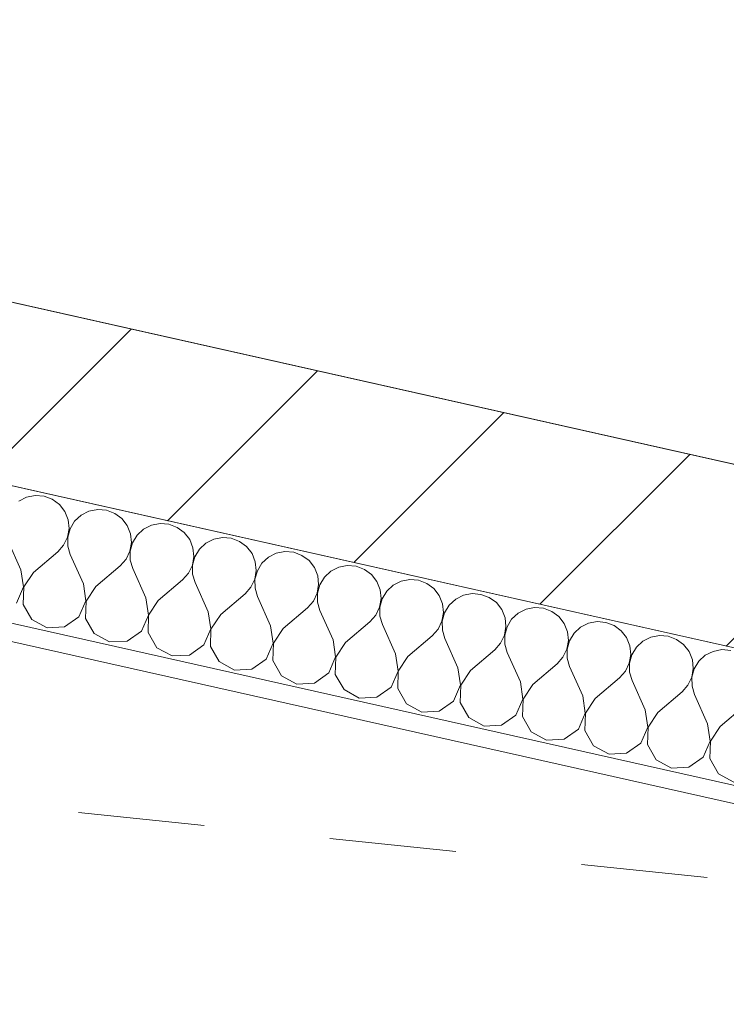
# Model space of a CAD drawing. Header units: millimetres. Extents: x -7218036 to -6934485, y 6013857 to 6210136.
# Tile 36 of 214: x -7180967 to -7180178, y 6150663 to 6151764. Entities that reach past the tile are written whole.
import ezdxf

# ---------------------------------------------------------------- set-up
doc = ezdxf.new("R2010")
doc.units = ezdxf.units.MM
doc.header["$MEASUREMENT"] = 0
doc.linetypes.add('короткая штриховая', pattern=[282.222222, 141.111111, -141.111111])
for name, color, linetype in [('S - автостоянка.АР', 7, 'Continuous'), ('АР-Стены_внешние_.АР', 7, 'Continuous'), ('АР-Чертеж-Оси_Осевые размеры.АР', 7, 'Continuous'), ('АР-Чертеж-Размеры.АР', 7, 'Continuous')]:
    doc.layers.add(name, color=color, linetype=linetype)
for name, color, linetype, lineweight in [('АР-вертикальная связь - Лифт.АР_Ном._пера__120', 7, 'Continuous', 0), ('АР-Стены_внешние_.АР_Ном._пера__1', 7, 'Continuous', 30), ('АР-Чертеж-Оси_Осевые размеры.АР_Ном._пера__1', 7, 'Continuous', 0), ('АР-Чертеж-Размеры.АР_Ном._пера__1', 7, 'Continuous', 0)]:
    doc.layers.add(name, color=color, linetype=linetype, lineweight=lineweight)
doc.styles.add('РЎР“Р•РќР•Р\xa0Р\x98Р\xa0_РЎРўР\x98Р›Р¬_1', font='GOTHIC.TTF')
doc.styles.add('РЎР“Р•РќР•Р\xa0Р\x98Р\xa0_РЎРўР\x98Р›Р¬_4', font='GOST_Common.ttf')
doc.dimstyles.new('СГЕНЕРИР_СТИЛЬ__1', dxfattribs={"dimtxt": 400, "dimasz": 332.5, "dimexe": 0.18, "dimexo": 0.0625, "dimgap": 0, "dimtad": 1, "dimdec": 0, "dimzin": 0, "dimdsep": 46, "dimtxsty": 'РЎР“Р•РќР•Р\xa0Р\x98Р\xa0_РЎРўР\x98Р›Р¬_1', "dimblk": 'ARROWHEAD_6', "dimblk1": 'ARROWHEAD_6', "dimblk2": 'ARROWHEAD_6', "dimcen": 0.09, "dimse1": 1, "dimse2": 1, "dimclrd": 7, "dimclre": 7, "dimclrt": 7, "dimazin": 0, "dimtfac": 1, "dimtdec": 4, "dimtmove": 0, "dimatfit": 3, "dimfxl": 1, "dimtolj": 1, "dimtzin": 0, "dimarcsym": 0})
doc.dimstyles.new('СГЕНЕРИР_СТИЛЬ__13', dxfattribs={"dimtxt": 300, "dimasz": 237.5, "dimexe": 0.18, "dimexo": 300000, "dimgap": 0, "dimtad": 1, "dimdec": 0, "dimzin": 0, "dimdsep": 46, "dimtxsty": 'РЎР“Р•РќР•Р\xa0Р\x98Р\xa0_РЎРўР\x98Р›Р¬_4', "dimblk": 'ARROWHEAD_6', "dimblk1": 'ARROWHEAD_6', "dimblk2": 'ARROWHEAD_6', "dimcen": 0.09, "dimclrd": 7, "dimclre": 7, "dimclrt": 7, "dimazin": 0, "dimtfac": 1, "dimtdec": 4, "dimtmove": 0, "dimatfit": 3, "dimfxl": 1, "dimtolj": 1, "dimtzin": 0, "dimarcsym": 0})
doc.dimstyles.new('СГЕНЕРИР_СТИЛЬ__4', dxfattribs={"dimtxt": 150, "dimasz": 237.5, "dimexe": 0.18, "dimexo": 0.0625, "dimgap": 0, "dimtad": 1, "dimdec": 0, "dimzin": 0, "dimdsep": 46, "dimtxsty": 'РЎР“Р•РќР•Р\xa0Р\x98Р\xa0_РЎРўР\x98Р›Р¬_4', "dimblk": 'ARROWHEAD_6', "dimblk1": 'ARROWHEAD_6', "dimblk2": 'ARROWHEAD_6', "dimcen": 0.09, "dimse1": 1, "dimse2": 1, "dimclrd": 7, "dimclre": 7, "dimclrt": 7, "dimazin": 0, "dimtfac": 1, "dimtdec": 4, "dimtmove": 0, "dimatfit": 3, "dimfxl": 1, "dimtolj": 1, "dimtzin": 0, "dimarcsym": 0})

# ---------------------------------------------------------------- blocks, each defined once
blk = doc.blocks.new('Стена_80_6', base_point=(-7179239.7, 6150955.5))
at = {"layer": 'АР-Стены_внешние_.АР', "linetype": 'Continuous', "lineweight": 0, "true_color": 0x000000}
h = blk.add_hatch(dxfattribs=at)
h.set_pattern_fill('БЛОКИ_БЕТОННЫЕ_ЭФФЕКТИВН_7F', color=18, style=0, pattern_type=2)
h.set_pattern_definition([(45, (-6566190.34, 6562677.8), (-127.279217, 127.279217), [])])
h.paths.add_polyline_path([(-7179217.8, 6151053.1), (-7182288.9, 6151742.9), (-7182332.7, 6151547.7), (-7179261.7, 6150858)])
at = {"layer": 'АР-Стены_внешние_.АР_Ном._пера__1', "color": 7, "linetype": 'Continuous', "lineweight": 15, "flags": 128}
for points in [[(-7179217.8, 6151053.1), (-7182288.9, 6151742.9)], [(-7182332.7, 6151547.7), (-7179261.7, 6150858)]]:
    blk.add_lwpolyline(points, dxfattribs=at)
blk = doc.blocks.new('*X503', base_point=(-6566190.3, 6562677.8))
at = {"layer": 'АР-Стены_внешние_.АР_Ном._пера__1', "color": 7, "linetype": 'Continuous', "lineweight": 0}
for p, q in [((-7180949.6, 6151232), (-7180959.3, 6151230.1)), ((-7180939.8, 6151231.2), (-7180949.6, 6151232)), ((-7180959.3, 6151230.1), (-7180968.1, 6151225.7)), ((-7180930.6, 6151227.8), (-7180939.8, 6151231.2)), ((-7180922.6, 6151221.9), (-7180930.6, 6151227.8)), ((-7180916.6, 6151214.1), (-7180922.6, 6151221.9)), ((-7180913, 6151205), (-7180916.6, 6151214.1)), ((-7180898.4, 6151210), (-7180905.6, 6151203.3)), ((-7180889.6, 6151214.5), (-7180898.4, 6151210)), ((-7180879.9, 6151216.4), (-7180889.6, 6151214.5)), ((-7180870.1, 6151215.6), (-7180879.9, 6151216.4)), ((-7180860.9, 6151212.1), (-7180870.1, 6151215.6)), ((-7180853, 6151206.2), (-7180860.9, 6151212.1)), ((-7180911.9, 6151195.2), (-7180913, 6151205)), ((-7180905.6, 6151203.3), (-7180910.7, 6151194.9)), ((-7180846.9, 6151198.4), (-7180853, 6151206.2)), ((-7180843.3, 6151189.3), (-7180846.9, 6151198.4)), ((-7180819.9, 6151198.8), (-7180828.7, 6151194.3)), ((-7180810.2, 6151200.7), (-7180819.9, 6151198.8)), ((-7180800.4, 6151199.9), (-7180810.2, 6151200.7)), ((-7180791.2, 6151196.4), (-7180800.4, 6151199.9)), ((-7180913.6, 6151185.4), (-7180911.9, 6151195.2)), ((-7180910.7, 6151194.9), (-7180913.3, 6151185.4)), ((-7180842.2, 6151179.5), (-7180843.3, 6151189.3)), ((-7180835.9, 6151187.6), (-7180841, 6151179.2)), ((-7180828.7, 6151194.3), (-7180835.9, 6151187.6)), ((-7180783.3, 6151190.6), (-7180791.2, 6151196.4)), ((-7180777.2, 6151182.8), (-7180783.3, 6151190.6)), ((-7180965.6, 6151149.1), (-7180980.2, 6151181.7)), ((-7180924.4, 6151169.2), (-7180917.9, 6151176.6)), ((-7180917.9, 6151176.6), (-7180913.6, 6151185.4)), ((-7180913.3, 6151185.4), (-7180913.3, 6151175.5)), ((-7180843.9, 6151169.8), (-7180842.2, 6151179.5)), ((-7180841, 6151179.2), (-7180843.6, 6151169.7)), ((-7180773.6, 6151173.6), (-7180777.2, 6151182.8)), ((-7180759, 6151178.7), (-7180766.2, 6151172)), ((-7180750.2, 6151183.2), (-7180759, 6151178.7)), ((-7180740.5, 6151185.1), (-7180750.2, 6151183.2)), ((-7180730.7, 6151184.3), (-7180740.5, 6151185.1)), ((-7180721.5, 6151180.8), (-7180730.7, 6151184.3)), ((-7180713.6, 6151174.9), (-7180721.5, 6151180.8)), ((-7180951.6, 6151146), (-7180924.4, 6151169.2)), ((-7180913.3, 6151175.5), (-7180910.5, 6151166.1)), ((-7180895.9, 6151133.5), (-7180910.5, 6151166.1)), ((-7180848.2, 6151160.9), (-7180843.9, 6151169.8)), ((-7180843.6, 6151169.7), (-7180843.6, 6151159.9)), ((-7180772.5, 6151163.8), (-7180773.6, 6151173.6)), ((-7180766.2, 6151172), (-7180771.3, 6151163.6)), ((-7180707.5, 6151167.1), (-7180713.6, 6151174.9)), ((-7180703.9, 6151158), (-7180707.5, 6151167.1)), ((-7180680.5, 6151167.5), (-7180689.3, 6151163)), ((-7180670.9, 6151169.4), (-7180680.5, 6151167.5)), ((-7180661, 6151168.6), (-7180670.9, 6151169.4)), ((-7180651.8, 6151165.1), (-7180661, 6151168.6)), ((-7180854.8, 6151153.5), (-7180848.2, 6151160.9)), ((-7180843.6, 6151159.9), (-7180840.8, 6151150.4)), ((-7180774.2, 6151154.1), (-7180772.5, 6151163.8)), ((-7180771.3, 6151163.6), (-7180774, 6151154.1)), ((-7180702.9, 6151148.2), (-7180703.9, 6151158)), ((-7180696.5, 6151156.3), (-7180701.6, 6151147.9)), ((-7180689.3, 6151163), (-7180696.5, 6151156.3)), ((-7180643.9, 6151159.3), (-7180651.8, 6151165.1)), ((-7180637.9, 6151151.5), (-7180643.9, 6151159.3)), ((-7180962.7, 6151129.8), (-7180965.6, 6151149.1)), ((-7180951.6, 6151146), (-7180962.4, 6151129.8)), ((-7180881.9, 6151130.4), (-7180854.8, 6151153.5)), ((-7180826.2, 6151117.8), (-7180840.8, 6151150.4)), ((-7180785.1, 6151137.9), (-7180778.5, 6151145.3)), ((-7180778.5, 6151145.3), (-7180774.2, 6151154.1)), ((-7180774, 6151154.1), (-7180773.9, 6151144.2)), ((-7180773.9, 6151144.2), (-7180771.1, 6151134.8)), ((-7180704.5, 6151138.5), (-7180702.9, 6151148.2)), ((-7180701.6, 6151147.9), (-7180704.3, 6151138.4)), ((-7180634.2, 6151142.3), (-7180637.9, 6151151.5)), ((-7180619.6, 6151147.4), (-7180626.8, 6151140.7)), ((-7180610.8, 6151151.9), (-7180619.6, 6151147.4)), ((-7180601.2, 6151153.8), (-7180610.8, 6151151.9)), ((-7180591.3, 6151153), (-7180601.2, 6151153.8)), ((-7180582.1, 6151149.5), (-7180591.3, 6151153)), ((-7180574.2, 6151143.6), (-7180582.1, 6151149.5)), ((-7180568.2, 6151135.8), (-7180574.2, 6151143.6)), ((-7180893, 6151114.2), (-7180895.9, 6151133.5)), ((-7180812.2, 6151114.7), (-7180785.1, 6151137.9)), ((-7180756.5, 6151102.2), (-7180771.1, 6151134.8)), ((-7180708.8, 6151129.6), (-7180704.5, 6151138.5)), ((-7180704.3, 6151138.4), (-7180704.2, 6151128.6)), ((-7180634.9, 6151122.8), (-7180633.2, 6151132.5)), ((-7180633.2, 6151132.5), (-7180634.2, 6151142.3)), ((-7180626.8, 6151140.7), (-7180631.9, 6151132.3)), ((-7180564.5, 6151126.7), (-7180568.2, 6151135.8)), ((-7180541.1, 6151136.2), (-7180549.9, 6151131.7)), ((-7180531.5, 6151138.1), (-7180541.1, 6151136.2)), ((-7180521.6, 6151137.3), (-7180531.5, 6151138.1)), ((-7180512.4, 6151133.8), (-7180521.6, 6151137.3)), ((-7180504.5, 6151128), (-7180512.4, 6151133.8)), ((-7180970.5, 6151111.9), (-7180962.7, 6151129.8)), ((-7180962.4, 6151129.8), (-7180963.1, 6151110.3)), ((-7180881.9, 6151130.4), (-7180892.7, 6151114.1)), ((-7180742.5, 6151099.1), (-7180715.4, 6151122.2)), ((-7180715.4, 6151122.2), (-7180708.8, 6151129.6)), ((-7180704.2, 6151128.6), (-7180701.4, 6151119.1)), ((-7180639.1, 6151114), (-7180634.9, 6151122.8)), ((-7180631.9, 6151132.3), (-7180634.6, 6151122.8)), ((-7180634.6, 6151122.8), (-7180634.5, 6151112.9)), ((-7180563.5, 6151116.9), (-7180564.5, 6151126.7)), ((-7180557.1, 6151125), (-7180562.3, 6151116.6)), ((-7180549.9, 6151131.7), (-7180557.1, 6151125)), ((-7180498.5, 6151120.2), (-7180504.5, 6151128)), ((-7180461.8, 6151122.5), (-7180471.4, 6151120.6)), ((-7180452, 6151121.6), (-7180461.8, 6151122.5)), ((-7180442.7, 6151118.2), (-7180452, 6151121.6)), ((-7180900.8, 6151096.3), (-7180893, 6151114.2)), ((-7180892.7, 6151114.1), (-7180893.4, 6151094.6)), ((-7180823.3, 6151098.5), (-7180826.2, 6151117.8)), ((-7180812.2, 6151114.7), (-7180823.1, 6151098.5)), ((-7180686.8, 6151086.5), (-7180701.4, 6151119.1)), ((-7180645.7, 6151106.6), (-7180639.1, 6151114)), ((-7180634.5, 6151112.9), (-7180631.7, 6151103.5)), ((-7180565.2, 6151107.2), (-7180563.5, 6151116.9)), ((-7180562.3, 6151116.6), (-7180564.9, 6151107.1)), ((-7180494.8, 6151111), (-7180498.5, 6151120.2)), ((-7180493.8, 6151101.2), (-7180494.8, 6151111)), ((-7180480.2, 6151116.1), (-7180487.4, 6151109.4)), ((-7180471.4, 6151120.6), (-7180480.2, 6151116.1)), ((-7180434.8, 6151112.3), (-7180442.7, 6151118.2)), ((-7180428.8, 6151104.5), (-7180434.8, 6151112.3)), ((-7180963.1, 6151110.3), (-7180953.4, 6151093.3)), ((-7180753.6, 6151082.9), (-7180756.5, 6151102.2)), ((-7180672.8, 6151083.4), (-7180645.7, 6151106.6)), ((-7180617.1, 6151070.9), (-7180631.7, 6151103.5)), ((-7180569.4, 6151098.3), (-7180565.2, 6151107.2)), ((-7180564.9, 6151107.1), (-7180564.8, 6151097.3)), ((-7180495.5, 6151091.5), (-7180493.8, 6151101.2)), ((-7180492.6, 6151101), (-7180495.2, 6151091.5)), ((-7180487.4, 6151109.4), (-7180492.6, 6151101)), ((-7180425.1, 6151095.4), (-7180428.8, 6151104.5)), ((-7180410.5, 6151100.4), (-7180417.8, 6151093.7)), ((-7180401.7, 6151104.9), (-7180410.5, 6151100.4)), ((-7180392.1, 6151106.8), (-7180401.7, 6151104.9)), ((-7180382.3, 6151106), (-7180392.1, 6151106.8)), ((-7180373, 6151102.5), (-7180382.3, 6151106)), ((-7180365.1, 6151096.7), (-7180373, 6151102.5)), ((-7180953.4, 6151093.3), (-7180936.3, 6151084)), ((-7180916.8, 6151085.1), (-7180900.8, 6151096.3)), ((-7180893.4, 6151094.6), (-7180883.7, 6151077.7)), ((-7180831.1, 6151080.6), (-7180823.3, 6151098.5)), ((-7180823.1, 6151098.5), (-7180823.7, 6151079)), ((-7180742.5, 6151099.1), (-7180753.4, 6151082.8)), ((-7180603.2, 6151067.8), (-7180576, 6151090.9)), ((-7180576, 6151090.9), (-7180569.4, 6151098.3)), ((-7180564.8, 6151097.3), (-7180562, 6151087.8)), ((-7180499.7, 6151082.7), (-7180495.5, 6151091.5)), ((-7180495.2, 6151091.5), (-7180495.1, 6151081.6)), ((-7180424.1, 6151085.6), (-7180425.1, 6151095.4)), ((-7180417.8, 6151093.7), (-7180422.9, 6151085.3)), ((-7180359.1, 6151088.9), (-7180365.1, 6151096.7)), ((-7180355.4, 6151079.7), (-7180359.1, 6151088.9)), ((-7180332.1, 6151089.3), (-7180340.8, 6151084.8)), ((-7180322.4, 6151091.2), (-7180332.1, 6151089.3)), ((-7180312.6, 6151090.3), (-7180322.4, 6151091.2)), ((-7180303.3, 6151086.9), (-7180312.6, 6151090.3)), ((-7180936.3, 6151084), (-7180916.8, 6151085.1)), ((-7180883.7, 6151077.7), (-7180866.6, 6151068.4)), ((-7180847.1, 6151069.4), (-7180831.1, 6151080.6)), ((-7180823.7, 6151079), (-7180814, 6151062)), ((-7180761.4, 6151065), (-7180753.6, 6151082.9)), ((-7180753.4, 6151082.8), (-7180754, 6151063.3)), ((-7180683.9, 6151067.2), (-7180686.8, 6151086.5)), ((-7180672.8, 6151083.4), (-7180683.7, 6151067.2)), ((-7180547.4, 6151055.2), (-7180562, 6151087.8)), ((-7180506.3, 6151075.3), (-7180499.7, 6151082.7)), ((-7180495.1, 6151081.6), (-7180492.4, 6151072.2)), ((-7180425.8, 6151075.9), (-7180424.1, 6151085.6)), ((-7180422.9, 6151085.3), (-7180425.5, 6151075.8)), ((-7180354.4, 6151069.9), (-7180355.4, 6151079.7)), ((-7180348.1, 6151078.1), (-7180353.2, 6151069.7)), ((-7180340.8, 6151084.8), (-7180348.1, 6151078.1)), ((-7180295.4, 6151081), (-7180303.3, 6151086.9)), ((-7180289.4, 6151073.2), (-7180295.4, 6151081)), ((-7180866.6, 6151068.4), (-7180847.1, 6151069.4)), ((-7180691.7, 6151049.3), (-7180683.9, 6151067.2)), ((-7180683.7, 6151067.2), (-7180684.3, 6151047.7)), ((-7180614.3, 6151051.6), (-7180617.1, 6151070.9)), ((-7180603.2, 6151067.8), (-7180614, 6151051.5)), ((-7180533.5, 6151052.1), (-7180506.3, 6151075.3)), ((-7180477.7, 6151039.6), (-7180492.4, 6151072.2)), ((-7180436.6, 6151059.6), (-7180430.1, 6151067)), ((-7180430.1, 6151067), (-7180425.8, 6151075.9)), ((-7180425.5, 6151075.8), (-7180425.4, 6151066)), ((-7180356.1, 6151060.2), (-7180354.4, 6151069.9)), ((-7180353.2, 6151069.7), (-7180355.8, 6151060.2)), ((-7180285.7, 6151064.1), (-7180289.4, 6151073.2)), ((-7180271.1, 6151069.1), (-7180278.4, 6151062.4)), ((-7180262.4, 6151073.6), (-7180271.1, 6151069.1)), ((-7180252.7, 6151075.5), (-7180262.4, 6151073.6)), ((-7180242.9, 6151074.7), (-7180252.7, 6151075.5)), ((-7180233.7, 6151071.2), (-7180242.9, 6151074.7)), ((-7180225.7, 6151065.4), (-7180233.7, 6151071.2)), ((-7180814, 6151062), (-7180796.9, 6151052.7)), ((-7180777.4, 6151053.8), (-7180761.4, 6151065)), ((-7180754, 6151063.3), (-7180744.3, 6151046.4)), ((-7180463.8, 6151036.4), (-7180436.6, 6151059.6)), ((-7180425.4, 6151066), (-7180422.7, 6151056.5)), ((-7180408, 6151023.9), (-7180422.7, 6151056.5)), ((-7180360.4, 6151051.3), (-7180356.1, 6151060.2)), ((-7180355.8, 6151060.2), (-7180355.7, 6151050.3)), ((-7180284.7, 6151054.3), (-7180285.7, 6151064.1)), ((-7180278.4, 6151062.4), (-7180283.5, 6151054)), ((-7180219.7, 6151057.6), (-7180225.7, 6151065.4)), ((-7180216, 6151048.4), (-7180219.7, 6151057.6)), ((-7180192.7, 6151057.9), (-7180201.5, 6151053.5)), ((-7180183, 6151059.8), (-7180192.7, 6151057.9)), ((-7180173.2, 6151059), (-7180183, 6151059.8)), ((-7180796.9, 6151052.7), (-7180777.4, 6151053.8)), ((-7180744.3, 6151046.4), (-7180727.2, 6151037)), ((-7180707.7, 6151038.1), (-7180691.7, 6151049.3)), ((-7180684.3, 6151047.7), (-7180674.6, 6151030.7)), ((-7180622, 6151033.7), (-7180614.3, 6151051.6)), ((-7180614, 6151051.5), (-7180614.6, 6151032)), ((-7180544.6, 6151035.9), (-7180547.4, 6151055.2)), ((-7180533.5, 6151052.1), (-7180544.3, 6151035.9)), ((-7180366.9, 6151044), (-7180360.4, 6151051.3)), ((-7180355.7, 6151050.3), (-7180353, 6151040.8)), ((-7180290.7, 6151035.7), (-7180286.4, 6151044.6)), ((-7180286.4, 6151044.6), (-7180284.7, 6151054.3)), ((-7180283.5, 6151054), (-7180286.1, 6151044.5)), ((-7180286.1, 6151044.5), (-7180286, 6151034.7)), ((-7180215, 6151038.6), (-7180216, 6151048.4)), ((-7180208.7, 6151046.8), (-7180213.8, 6151038.4)), ((-7180201.5, 6151053.5), (-7180208.7, 6151046.8)), ((-7180727.2, 6151037), (-7180707.7, 6151038.1)), ((-7180638, 6151022.5), (-7180622, 6151033.7)), ((-7180552.3, 6151018), (-7180544.6, 6151035.9)), ((-7180544.3, 6151035.9), (-7180544.9, 6151016.3)), ((-7180474.9, 6151020.3), (-7180477.7, 6151039.6)), ((-7180463.8, 6151036.4), (-7180474.6, 6151020.2)), ((-7180394.1, 6151020.8), (-7180366.9, 6151044)), ((-7180338.3, 6151008.3), (-7180353, 6151040.8)), ((-7180297.2, 6151028.3), (-7180290.7, 6151035.7)), ((-7180286, 6151034.7), (-7180283.3, 6151025.2)), ((-7180216.7, 6151028.9), (-7180215, 6151038.6)), ((-7180213.8, 6151038.4), (-7180216.4, 6151028.9)), ((-7180674.6, 6151030.7), (-7180657.5, 6151021.4)), ((-7180657.5, 6151021.4), (-7180638, 6151022.5)), ((-7180614.6, 6151032), (-7180604.9, 6151015.1)), ((-7180405.2, 6151004.6), (-7180408, 6151023.9)), ((-7180324.4, 6151005.1), (-7180297.2, 6151028.3)), ((-7180268.6, 6150992.6), (-7180283.3, 6151025.2)), ((-7180221, 6151020), (-7180216.7, 6151028.9)), ((-7180216.4, 6151028.9), (-7180216.3, 6151019)), ((-7180604.9, 6151015.1), (-7180587.8, 6151005.7)), ((-7180568.3, 6151006.8), (-7180552.3, 6151018)), ((-7180544.9, 6151016.3), (-7180535.3, 6150999.4)), ((-7180482.6, 6151002.3), (-7180474.9, 6151020.3)), ((-7180474.6, 6151020.2), (-7180475.3, 6151000.7)), ((-7180394.1, 6151020.8), (-7180404.9, 6151004.6)), ((-7180254.7, 6150989.5), (-7180227.5, 6151012.7)), ((-7180227.5, 6151012.7), (-7180221, 6151020)), ((-7180216.3, 6151019), (-7180213.6, 6151009.5)), ((-7180587.8, 6151005.7), (-7180568.3, 6151006.8)), ((-7180498.6, 6150991.2), (-7180482.6, 6151002.3)), ((-7180475.3, 6151000.7), (-7180465.6, 6150983.8)), ((-7180412.9, 6150986.7), (-7180405.2, 6151004.6)), ((-7180404.9, 6151004.6), (-7180405.6, 6150985)), ((-7180335.5, 6150989), (-7180338.3, 6151008.3)), ((-7180324.4, 6151005.1), (-7180335.2, 6150988.9)), ((-7180198.9, 6150977), (-7180213.6, 6151009.5)), ((-7180535.3, 6150999.4), (-7180518.1, 6150990.1)), ((-7180518.1, 6150990.1), (-7180498.6, 6150991.2)), ((-7180265.8, 6150973.3), (-7180268.6, 6150992.6)), ((-7180254.7, 6150989.5), (-7180265.5, 6150973.2)), ((-7180185, 6150973.8), (-7180157.8, 6150997)), ((-7180465.6, 6150983.8), (-7180448.4, 6150974.4)), ((-7180428.9, 6150975.5), (-7180412.9, 6150986.7)), ((-7180405.6, 6150985), (-7180395.9, 6150968.1)), ((-7180343.2, 6150971), (-7180335.5, 6150989)), ((-7180335.2, 6150988.9), (-7180335.9, 6150969.4)), ((-7180448.4, 6150974.4), (-7180428.9, 6150975.5)), ((-7180395.9, 6150968.1), (-7180378.7, 6150958.8)), ((-7180359.2, 6150959.9), (-7180343.2, 6150971)), ((-7180335.9, 6150969.4), (-7180326.2, 6150952.4)), ((-7180273.5, 6150955.4), (-7180265.8, 6150973.3)), ((-7180265.5, 6150973.2), (-7180266.2, 6150953.7)), ((-7180196.1, 6150957.7), (-7180198.9, 6150977)), ((-7180185, 6150973.8), (-7180195.8, 6150957.6)), ((-7180378.7, 6150958.8), (-7180359.2, 6150959.9)), ((-7180203.8, 6150939.7), (-7180196.1, 6150957.7)), ((-7180195.8, 6150957.6), (-7180196.5, 6150938.1)), ((-7180326.2, 6150952.4), (-7180309, 6150943.1)), ((-7180289.5, 6150944.2), (-7180273.5, 6150955.4)), ((-7180266.2, 6150953.7), (-7180256.5, 6150936.8)), ((-7180309, 6150943.1), (-7180289.5, 6150944.2)), ((-7180256.5, 6150936.8), (-7180239.3, 6150927.5)), ((-7180219.8, 6150928.6), (-7180203.8, 6150939.7)), ((-7180196.5, 6150938.1), (-7180186.8, 6150921.1)), ((-7180239.3, 6150927.5), (-7180219.8, 6150928.6)), ((-7180186.8, 6150921.1), (-7180169.6, 6150911.8))]:
    blk.add_line(p, q, dxfattribs=at)
blk = doc.blocks.new('Стена_257_6', base_point=(-7179261.7, 6150858))
at = {"layer": 'АР-Стены_внешние_.АР', "linetype": 'Continuous', "lineweight": 0, "true_color": 0x000000}
h = blk.add_hatch(dxfattribs=at)
h.set_pattern_fill('ШТУКАТУРКА__ГИПС_01_0006', color=18, style=0, pattern_type=2)
h.set_pattern_definition([(45, (-6566190.34, 6563027.8), (-111.369318, 111.369318), [0, -105, 0, -157.5]), (110, (-6565840.34, 6563027.8), (148.001588, 53.868173), [0, -77, 0, -133])])
h.paths.add_polyline_path([(-7179460.4, 6150748.9), (-7182200.3, 6151364.2), (-7182204.7, 6151344.7), (-7179464.8, 6150729.4)])
at = {"layer": 'АР-Стены_внешние_.АР_Ном._пера__1', "color": 7, "linetype": 'Continuous', "lineweight": 0}
blk.add_line((-7182219.8, 6151368.6), (-7179460.4, 6150748.9), dxfattribs=at)
at = {"layer": 'АР-Стены_внешние_.АР_Ном._пера__1', "color": 7, "linetype": 'Continuous', "lineweight": 0, "flags": 128}
for points in [[(-7179408, 6150890.8), (-7182333.3, 6151547.9)], [(-7182204.7, 6151344.7), (-7179464.8, 6150729.4)]]:
    blk.add_lwpolyline(points, dxfattribs=at)
at = {"layer": 'АР-Стены_внешние_.АР', "color": 7, "lineweight": 0}
blk.add_blockref('*X503', (-6566190.3, 6562677.8), dxfattribs=at)
blk = doc.blocks.new('*D787', base_point=(-6566190.3, 6562677.8))
at = {"layer": 'АР-Чертеж-Размеры.АР_Ном._пера__1', "color": 7, "linetype": 'Continuous', "lineweight": 0, "transparency": 16777216}
for p, q in [((-7179354.8, 6152489.9), (-7179395.9, 6152307)), ((-7179301.4, 6152157.7), (-7179490.5, 6152456.4)), ((-7179624.6, 6152358.4), (-7179167.3, 6152255.6)), ((-7179395.9, 6152307), (-7179655.5, 6151151.4)), ((-7179750, 6151300.8), (-7179560.9, 6151002.1)), ((-7179884.1, 6151202.8), (-7179426.8, 6151100)), ((-7179655.5, 6151151.4), (-7179696.6, 6150968.5))]:
    blk.add_line(p, q, dxfattribs=at)
at = {"layer": 'АР-Чертеж-Размеры.АР_Ном._пера__1', "color": 7, "lineweight": 0, "transparency": 16777216, "insert": (-7179602.2, 6151525.3), "char_height": 150, "attachment_point": 7, "rotation": 77.3417, "style": 'РЎР“Р•РќР•Р\xa0Р\x98Р\xa0_РЎРўР\x98Р›Р¬_4'}
blk.add_mtext('\\A1;{\\pql;\\fGOST Common|b0|i0|c204|p0;\\W1.000000;1\xa0184}', dxfattribs=at)
blk = doc.blocks.new('ARROWHEAD_6')
at = {"color": 0, "linetype": 'Continuous', "lineweight": 0}
for p, q in [((-0.5, -0.5), (0.5, 0.5)), ((0, 0), (-1, 0))]:
    blk.add_line(p, q, dxfattribs=at)
blk = doc.blocks.new('*D901', base_point=(-6566190.3, 6562677.8))
at = {"layer": 'АР-Чертеж-Размеры.АР_Ном._пера__1', "color": 7, "linetype": 'Continuous', "lineweight": 0, "transparency": 16777216}
for p, q in [((-7183235.8, 6158752.7), (-7183133.1, 6159210.1)), ((-7183035.1, 6159076), (-7183333.8, 6158886.8)), ((-7183367.4, 6159022.5), (-7183184.4, 6158981.4)), ((-7183184.4, 6158981.4), (-7151474.4, 6151859.5)), ((-7151525.7, 6151630.8), (-7151423, 6152088.2)), ((-7151325, 6151954.1), (-7151623.7, 6151764.9)), ((-7151474.4, 6151859.5), (-7143307.8, 6150025.3))]:
    blk.add_line(p, q, dxfattribs=at)
at = {"layer": 'АР-Чертеж-Размеры.АР_Ном._пера__1', "color": 7, "lineweight": 0, "transparency": 16777216, "insert": (-7167885, 6155606.7), "char_height": 300, "attachment_point": 7, "rotation": 347.3417, "style": 'РЎР“Р•РќР•Р\xa0Р\x98Р\xa0_РЎРўР\x98Р›Р¬_4'}
blk.add_mtext('\\A1;{\\pql;\\fGOST Common|b0|i0|c204|p0;\\W1.000000;32\xa0500}', dxfattribs=at)
blk = doc.blocks.new('*D907', base_point=(-6566190.3, 6562677.8))
at = {"layer": 'АР-Чертеж-Размеры.АР_Ном._пера__1', "color": 7, "linetype": 'Continuous', "lineweight": 0, "transparency": 16777216}
for p, q in [((-7184517.2, 6153047.3), (-7200313.8, 6156595.1)), ((-7184465.9, 6153275.9), (-7184568.6, 6152818.6)), ((-7184666.6, 6152952.7), (-7184367.9, 6153141.8)), ((-7177121.4, 6151386.2), (-7184517.2, 6153047.3)), ((-7177070.1, 6151614.9), (-7177172.8, 6151157.5)), ((-7177270.8, 6151291.6), (-7176972.1, 6151480.8)), ((-7176938.5, 6151345.1), (-7177121.4, 6151386.2))]:
    blk.add_line(p, q, dxfattribs=at)
at = {"layer": 'АР-Чертеж-Размеры.АР_Ном._пера__1', "color": 7, "lineweight": 0, "transparency": 16777216, "insert": (-7181271.5, 6152379.8), "char_height": 300, "attachment_point": 7, "rotation": 347.3417, "style": 'РЎР“Р•РќР•Р\xa0Р\x98Р\xa0_РЎРўР\x98Р›Р¬_4'}
blk.add_mtext('\\A1;{\\pql;\\fGOST Common|b0|i0|c204|p0;\\W1.000000;7\xa0580}', dxfattribs=at)
blk = doc.blocks.new('*D1304', base_point=(-6566190.3, 6562677.8))
at = {"layer": 'АР-Чертеж-Оси_Осевые размеры.АР_Ном._пера__1', "color": 7, "linetype": 'Continuous', "lineweight": 0, "transparency": 16777216}
for p, q in [((-7209788.7, 6165856.5), (-7210693.8, 6161826.9)), ((-7210561.4, 6161617.8), (-7210826.2, 6162036)), ((-7211013.9, 6161898.8), (-7210373.6, 6161755)), ((-7210693.8, 6161826.9), (-7211313.9, 6159065.6)), ((-7211181.5, 6158856.6), (-7211446.3, 6159274.7)), ((-7211634.1, 6159137.6), (-7210993.8, 6158993.7)), ((-7211313.9, 6159065.6), (-7213187.5, 6150723.5))]:
    blk.add_line(p, q, dxfattribs=at)
at = {"layer": 'АР-Чертеж-Оси_Осевые размеры.АР_Ном._пера__1', "color": 7, "lineweight": 0, "transparency": 16777216, "insert": (-7211236.4, 6159776), "char_height": 400, "attachment_point": 7, "rotation": 77.3417, "style": 'РЎР“Р•РќР•Р\xa0Р\x98Р\xa0_РЎРўР\x98Р›Р¬_1'}
blk.add_mtext('\\A1;{\\pql;\\fCentury Gothic|b0|i0|c204|p0;\\W1.000000;2\xa0830}', dxfattribs=at)
blk = doc.blocks.new('*D1305', base_point=(-6566190.3, 6562677.8))
at = {"layer": 'АР-Чертеж-Оси_Осевые размеры.АР_Ном._пера__1', "color": 7, "linetype": 'Continuous', "lineweight": 0, "transparency": 16777216}
for p, q in [((-7211181.5, 6158856.6), (-7211446.3, 6159274.7)), ((-7211313.9, 6159065.6), (-7213187.5, 6150723.5)), ((-7213055.1, 6150514.4), (-7213319.9, 6150932.6)), ((-7213507.7, 6150795.4), (-7212867.4, 6150651.6)), ((-7213187.5, 6150723.5), (-7214816.8, 6143469.2))]:
    blk.add_line(p, q, dxfattribs=at)
at = {"layer": 'АР-Чертеж-Оси_Осевые размеры.АР_Ном._пера__1', "color": 7, "lineweight": 0, "transparency": 16777216, "insert": (-7212483.2, 6154224.3), "char_height": 400, "attachment_point": 7, "rotation": 77.3417, "style": 'РЎР“Р•РќР•Р\xa0Р\x98Р\xa0_РЎРўР\x98Р›Р¬_1'}
blk.add_mtext('\\A1;{\\pql;\\fCentury Gothic|b0|i0|c204|p0;\\W1.000000;8\xa0550}', dxfattribs=at)
blk = doc.blocks.new('*D1306', base_point=(-6566190.3, 6562677.8))
at = {"layer": 'АР-Чертеж-Оси_Осевые размеры.АР_Ном._пера__1', "color": 7, "linetype": 'Continuous', "lineweight": 0, "transparency": 16777216}
for p, q in [((-7213055.1, 6150514.4), (-7213319.9, 6150932.6)), ((-7213187.5, 6150723.5), (-7214816.8, 6143469.2)), ((-7214949.2, 6143678.3), (-7214684.4, 6143260.1)), ((-7215136.9, 6143541.1), (-7214496.6, 6143397.3)), ((-7214816.8, 6143469.2), (-7214874.3, 6143213))]:
    blk.add_line(p, q, dxfattribs=at)
at = {"layer": 'АР-Чертеж-Оси_Осевые размеры.АР_Ном._пера__1', "color": 7, "lineweight": 0, "transparency": 16777216, "insert": (-7214234.7, 6146426.1), "char_height": 400, "attachment_point": 7, "rotation": 77.3417, "style": 'РЎР“Р•РќР•Р\xa0Р\x98Р\xa0_РЎРўР\x98Р›Р¬_1'}
blk.add_mtext('\\A1;{\\pql;\\fCentury Gothic|b0|i0|c204|p0;\\W1.000000;7\xa0435}', dxfattribs=at)

msp = doc.modelspace()

# ---------------------------------------------------------------- linework, layer by layer
at = {"layer": 'S - автостоянка.АР', "color": 254, "linetype": 'Continuous', "lineweight": 0, "true_color": 0xd6d6d6, "flags": 128}
msp.add_lwpolyline([(-7206784.4, 6158495.8), (-7199536.2, 6140140.4), (-7197843, 6139760), (-7197645.7, 6140638.1), (-7197240.7, 6140547.1), (-7197437.9, 6139669.1), (-7193696.1, 6138828.5), (-7192236.1, 6145328.8), (-7191992.3, 6145274), (-7191992.6, 6145272.7), (-7186723.9, 6144089.4), (-7186174.8, 6146531.4), (-7186175.4, 6146531.6), (-7185815.9, 6148132), (-7183473, 6147605.8), (-7182908.7, 6150118.2), (-7182531.6, 6151797.3), (-7179215.5, 6151052.6), (-7179163, 6151286.5), (-7178921.4, 6151232.2), (-7179514.2, 6148592.9), (-7177833.6, 6148215.4)], dxfattribs=at)
at = {"layer": 'АР-вертикальная связь - Лифт.АР_Ном._пера__120', "color": 7, "linetype": 'короткая штриховая', "lineweight": 0}
msp.add_lwpolyline([(-7182511.5, 6149978.8), (-7182024.2, 6150993.6), (-7179464.8, 6150729.4)], dxfattribs=at)

# ---------------------------------------------------------------- block references
at = {"layer": 'АР-Стены_внешние_.АР', "color": 7, "lineweight": 0}
for name, p in [('Стена_80_6', (-7179239.7, 6150955.5)), ('Стена_257_6', (-7179261.7, 6150858))]:
    msp.add_blockref(name, p, dxfattribs=at)

# ---------------------------------------------------------------- dimensions: what is measured, and where the dimension line sits
at = {"layer": 'АР-Чертеж-Оси_Осевые размеры.АР', "color": 7, "linetype": 'Continuous', "lineweight": 0}
for base, p1, p2, picture, middle in [((-7211313.9, 6159065.6), (-7213412.7, 6162437.5), (-7132164.6, 6141289.1), '*D1304', (-7211281.1, 6160489.3)), ((-7213187.5, 6150723.5), (-7132164.6, 6141289.1), (-7134038.2, 6132946.9), '*D1305', (-7212528, 6154937.6)), ((-7214816.8, 6143469.2), (-7134038.2, 6132946.9), (-7215540, 6143631.6), '*D1306', (-7214279.5, 6147139.4))]:
    dim = msp.add_linear_dim(base=base, p1=p1, p2=p2, angle=257.3417, dimstyle='СГЕНЕРИР_СТИЛЬ__1', dxfattribs=at)
    dim.commit()
    dim.dimension.update_dxf_attribs({"geometry": picture, "text_midpoint": middle, "dimtype": 160, "text_rotation": 77.3417})
at = {"layer": 'АР-Чертеж-Размеры.АР', "color": 7, "linetype": 'Continuous', "lineweight": 0}
for base, p1, p2, angle, dimstyle, picture, middle, turn in [((-7151474.4, 6151859.5), (-7182599.8, 6161584.6), (-7150889.7, 6154462.7), 347.3417, 'СГЕНЕРИР_СТИЛЬ__13', '*D901', (-7167238.7, 6155615.3), 347.3417), ((-7184517.2, 6153047.3), (-7177229.8, 6150903.8), (-7184517.2, 6153047.3), 167.3417, 'СГЕНЕРИР_СТИЛЬ__13', '*D907', (-7180736.5, 6152413.4), 347.3417), ((-7179655.5, 6151151.4), (-7180965.8, 6152659.6), (-7179217.8, 6151053.1), 257.3417, 'СГЕНЕРИР_СТИЛЬ__4', '*D787', (-7179619, 6151792.8), 77.3417)]:
    dim = msp.add_linear_dim(base=base, p1=p1, p2=p2, angle=angle, dimstyle=dimstyle, dxfattribs=at)
    dim.commit()
    dim.dimension.update_dxf_attribs({"geometry": picture, "text_midpoint": middle, "dimtype": 160, "text_rotation": turn})

doc.saveas('drawing.dxf')
